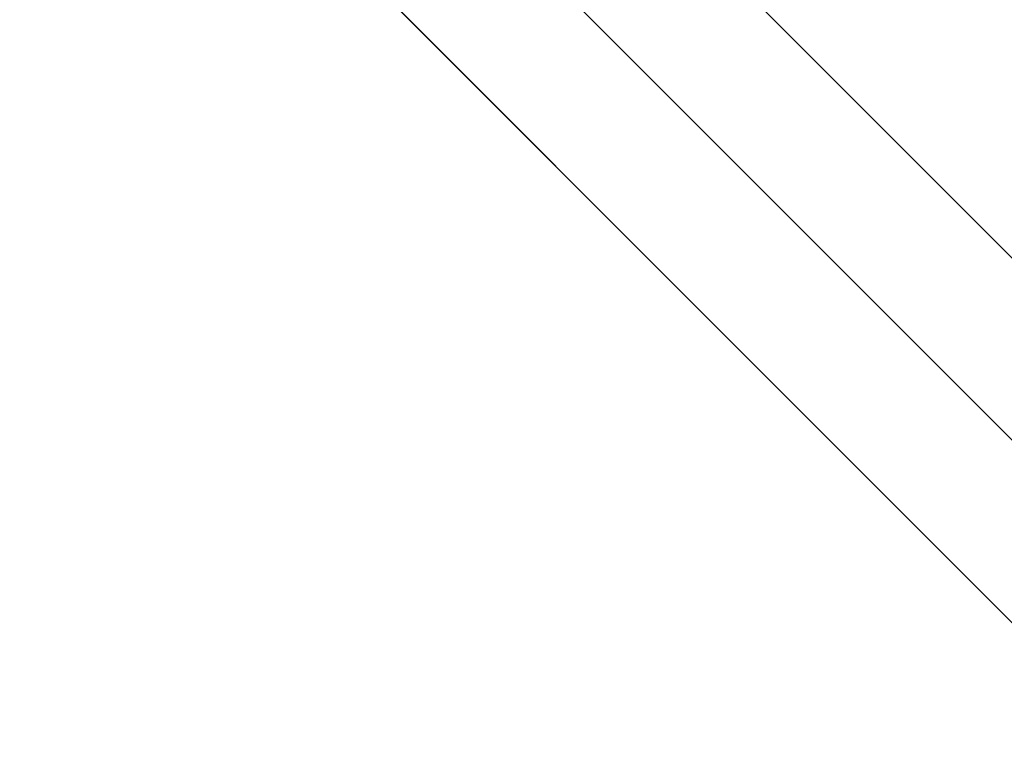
# Model space of a CAD drawing. Header units: millimetres. Extents: x -630 to 192, y -7 to 1615.
# Tile 11 of 249: x -608.21 to -602.49, y -1.85 to 2.38. Entities that reach past the tile are written whole.
import ezdxf

# ---------------------------------------------------------------- set-up
doc = ezdxf.new("R2010")
doc.units = ezdxf.units.MM
doc.header["$MEASUREMENT"] = 0
doc.layers.add('OVIDIO 160x80x72h', color=7, linetype='Continuous')

msp = doc.modelspace()

# ---------------------------------------------------------------- linework, layer by layer
at = {"layer": 'OVIDIO 160x80x72h'}
for points in [[(-595.8983, -5.5422), (-628.4246, 26.9841)], [(-628.4246, 26.9841), (-595.8983, -5.5422)], [(-596.4287, -6.0725), (-628.9549, 26.4538)], [(-629.4852, 25.9234), (-596.959, -6.6028)], [(-596.959, -6.6028), (-629.4852, 25.9234)], [(-601.3784, -0.0621), (-622.9445, 21.504)], [(-602.4391, -1.1227), (-624.0052, 20.4434)]]:
    msp.add_lwpolyline(points, dxfattribs=at)
at = {"layer": 'OVIDIO 160x80x72h', "extrusion": (0.000231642, 0.999884, -0.015217)}
for points in [[(606.8597, 719.8631), (595.897, -0.2203)], [(595.897, -0.2203), (606.8597, 719.8631)], [(607.9201, 719.847), (596.9574, -0.2364)], [(596.9574, -0.2364), (607.9201, 719.847)]]:
    msp.add_lwpolyline(points, dxfattribs=at)
at = {"layer": 'OVIDIO 160x80x72h', "extrusion": (0.999884, 0.000231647, 0.015199)}
for points in [[(-5.3988, 8.8825), (5.5775, 728.9895)], [(5.5775, 728.9895), (-5.3988, 8.8825)]]:
    msp.add_lwpolyline(points, dxfattribs=at)
at = {"layer": 'OVIDIO 160x80x72h', "extrusion": (0.999884, 0.000231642, 0.015217)}
for points in [[(-5.551, 8.9051), (5.4119, 729.0021)], [(-7.0508, 8.9288), (3.912, 729.0191)]]:
    msp.add_lwpolyline(points, dxfattribs=at)
at = {"layer": 'OVIDIO 160x80x72h', "extrusion": (0.999885, 0.000231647, 0.015188)}
for points in [[(-6.4563, 8.8895), (4.5281, 728.9866)], [(4.5281, 728.9866), (-6.4563, 8.8895)]]:
    msp.add_lwpolyline(points, dxfattribs=at)

doc.saveas('drawing.dxf')
